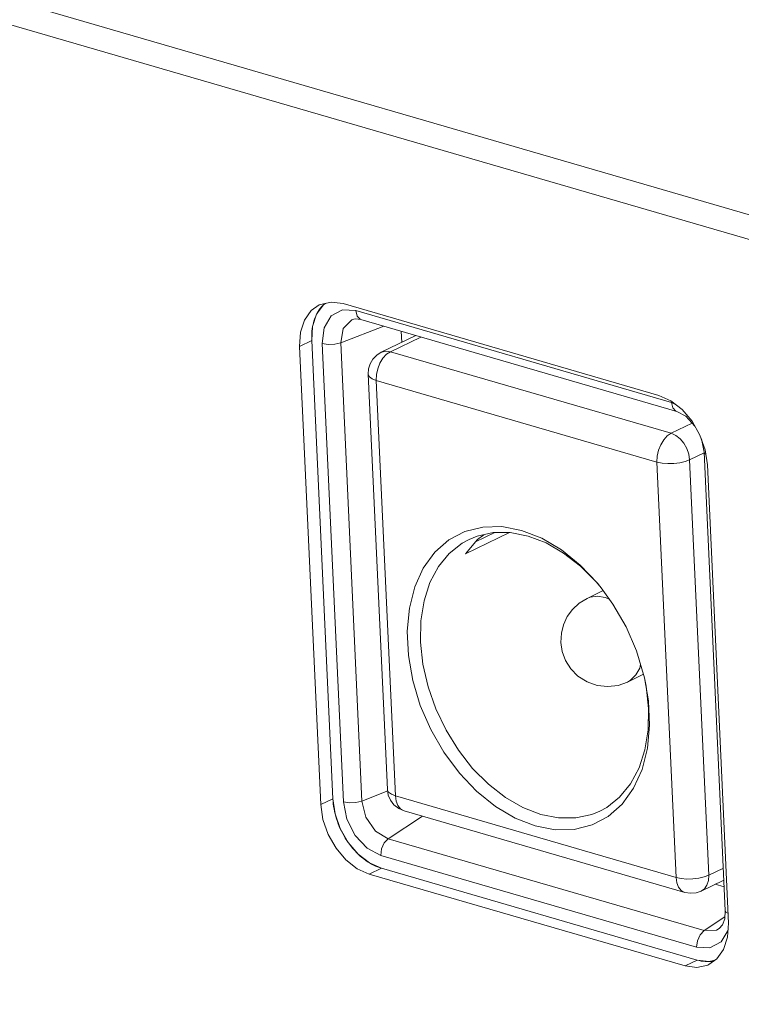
# Model space of a CAD drawing. Header units: millimetres. Extents: x 3925 to 5043, y -86 to 778.
# Tile 229 of 256: x 4873.01 to 4876.89, y 116.36 to 121.66. Entities that reach past the tile are written whole.
import ezdxf

# ---------------------------------------------------------------- set-up
doc = ezdxf.new("R2010")
doc.units = ezdxf.units.MM
doc.header["$LTSCALE"] = 46.255
for name, color, linetype in [('11-039F2G028DXF_CONTINUOUS_LINE', 7, 'CONTINUOUS'), ('H30K-REAR-CODXF_CONTINUOUS_LINE', 7, 'CONTINUOUS'), ('LABEL-IO-H30DXF_CONTINUOUS_LINE', 7, 'CONTINUOUS')]:
    doc.layers.add(name, color=color, linetype=linetype)

msp = doc.modelspace()

# ---------------------------------------------------------------- linework, layer by layer
at = {"layer": '11-039F2G028DXF_CONTINUOUS_LINE', "color": 7, "linetype": 'Continuous', "lineweight": 0}
for p, q in [((4875.1421, 119.9596), (4874.9558, 119.8698)), ((4875.169, 119.9518), (4875.0047, 119.8726)), ((4875.0047, 119.8726), (4876.5169, 119.4328)), ((4874.8852, 119.7514), (4874.9882, 117.5123)), ((4874.9284, 119.7179), (4875.0315, 117.4787)), ((4876.4406, 119.278), (4874.9284, 119.7179)), ((4876.5169, 119.4328), (4876.6306, 119.4875)), ((4876.6951, 119.3276), (4876.6168, 119.2899)), ((4876.5437, 117.0389), (4876.4406, 119.278)), ((4876.6168, 119.2899), (4876.7198, 117.0507)), ((4875.4093, 118.783), (4875.647, 118.8976)), ((4875.4623, 118.847), (4875.5668, 118.8974)), ((4875.7116, 118.9093), (4875.6049, 118.9296)), ((4875.8199, 118.867), (4875.7116, 118.9093)), ((4875.4282, 118.8606), (4875.3919, 118.8406)), ((4876.0642, 118.5426), (4876.1513, 118.5846)), ((4876.2034, 118.5125), (4876.14, 118.6002)), ((4876.2813, 118.0922), (4876.3685, 118.1342)), ((4876.395, 117.9909), (4876.3735, 118.1156)), ((4876.4012, 117.8596), (4876.395, 117.9909)), ((4875.2931, 117.7133), (4875.3765, 117.6011)), ((4875.4478, 117.6267), (4875.5328, 117.5413)), ((4874.9882, 117.5123), (4874.9886, 117.5096)), ((4875.0315, 117.4787), (4876.5437, 117.0389)), ((4875.0782, 117.398), (4876.5904, 116.9582)), ((4876.7198, 117.0507), (4876.7982, 117.0884)), ((4876.8011, 117.0241), (4876.6796, 116.9656))]:
    msp.add_line(p, q, dxfattribs=at)
for points in [[(4874.8852, 119.7514), (4874.8873, 119.7806), (4874.8959, 119.808), (4874.9105, 119.8328), (4874.9307, 119.8538), (4874.9558, 119.8698)], [(4875.0047, 119.8726), (4874.9838, 119.8585), (4874.9646, 119.8375), (4874.9486, 119.811), (4874.9367, 119.7808), (4874.9298, 119.7491), (4874.9284, 119.7179)], [(4874.9558, 119.8698), (4874.9582, 119.8709), (4874.9805, 119.8758), (4875.0047, 119.8726)], [(4874.9284, 119.7179), (4874.9067, 119.7263), (4874.8921, 119.7369), (4874.8855, 119.7488), (4874.8852, 119.7514)], [(4876.4406, 119.278), (4876.442, 119.3092), (4876.4489, 119.341), (4876.4608, 119.3712), (4876.4768, 119.3976), (4876.496, 119.4187), (4876.5169, 119.4328)], [(4876.5169, 119.4328), (4876.5416, 119.4217), (4876.5649, 119.4036), (4876.5853, 119.3795), (4876.6014, 119.3513), (4876.6122, 119.3207), (4876.6168, 119.2899)], [(4876.6168, 119.2899), (4876.5924, 119.2806), (4876.5633, 119.2739), (4876.5313, 119.2701), (4876.4988, 119.2695), (4876.4678, 119.2722), (4876.4406, 119.278)], [(4875.4056, 118.9036), (4875.3191, 118.8581), (4875.2435, 118.7917), (4875.1818, 118.7065), (4875.1359, 118.6053), (4875.1068, 118.4907), (4875.0953, 118.3661), (4875.1015, 118.2349), (4875.1253, 118.1005), (4875.1659, 117.9664), (4875.2223, 117.8362), (4875.2931, 117.7133)], [(4875.6049, 118.9296), (4875.5019, 118.9277), (4875.4056, 118.9036)], [(4875.4093, 118.783), (4875.4737, 118.8608), (4875.5077, 118.8862)], [(4875.5582, 118.8974), (4875.4712, 118.8782), (4875.4282, 118.8606)], [(4875.7464, 118.8789), (4875.6507, 118.8976), (4875.5582, 118.8974)], [(4876.1397, 118.5999), (4876.1141, 118.6305), (4876.029, 118.716), (4875.9379, 118.7869), (4875.8429, 118.8417), (4875.7464, 118.8789)], [(4875.3919, 118.8406), (4875.3221, 118.7855), (4875.2636, 118.7142), (4875.2179, 118.6284), (4875.186, 118.5304), (4875.1687, 118.4225), (4875.1666, 118.3073)], [(4876.14, 118.6002), (4876.12, 118.6247), (4876.0273, 118.7222), (4875.9262, 118.8039), (4875.8199, 118.867)], [(4875.923, 118.3059), (4875.9256, 118.3548), (4875.9372, 118.4012), (4875.9575, 118.4446), (4875.986, 118.4836), (4876.0219, 118.5168), (4876.0642, 118.5426)], [(4876.0642, 118.5426), (4876.0812, 118.5493), (4876.1203, 118.5547), (4876.1621, 118.5483), (4876.1844, 118.5388)], [(4876.3735, 118.1156), (4876.3306, 118.2594), (4876.2742, 118.3896), (4876.2034, 118.5125)], [(4875.1666, 118.3073), (4875.1796, 118.1877), (4875.2073, 118.0667), (4875.2492, 117.9472), (4875.3042, 117.8322), (4875.3709, 117.7245), (4875.4478, 117.6267)], [(4876.2813, 118.0922), (4876.2308, 118.0743), (4876.1759, 118.0674), (4876.1194, 118.0732), (4876.0638, 118.0924), (4876.0149, 118.1235), (4875.9758, 118.1635), (4875.9478, 118.2083), (4875.9304, 118.2563), (4875.923, 118.3059)], [(4876.3525, 118.1861), (4876.3477, 118.1677), (4876.3272, 118.1305), (4876.2989, 118.1027), (4876.2813, 118.0922)], [(4876.3952, 117.9499), (4876.3823, 118.0695), (4876.3731, 118.1156)], [(4876.1336, 117.3967), (4876.1699, 117.4166), (4876.2397, 117.4718), (4876.2982, 117.5431), (4876.344, 117.6288), (4876.3758, 117.7268), (4876.3931, 117.8348), (4876.3952, 117.9499)], [(4876.253, 117.4341), (4876.3147, 117.5192), (4876.3606, 117.6205), (4876.3897, 117.735), (4876.4012, 117.8596)], [(4875.3765, 117.6011), (4875.4692, 117.5035), (4875.5703, 117.4218), (4875.6766, 117.3588), (4875.7849, 117.3165)], [(4875.0782, 117.398), (4875.0498, 117.4102), (4875.024, 117.4303), (4875.0049, 117.4554), (4874.9932, 117.4828), (4874.9882, 117.5123)], [(4874.9886, 117.5096), (4874.9952, 117.4977), (4875.0098, 117.4871), (4875.0315, 117.4787)], [(4875.5328, 117.5413), (4875.6239, 117.4703), (4875.7189, 117.4156), (4875.8154, 117.3784)], [(4875.0315, 117.4787), (4875.0356, 117.4502), (4875.0451, 117.4262), (4875.0591, 117.4086), (4875.0782, 117.398)], [(4875.7849, 117.3165), (4875.8916, 117.2961), (4875.9946, 117.298), (4876.0909, 117.3222), (4876.1774, 117.3677), (4876.253, 117.4341)], [(4875.8154, 117.3784), (4875.9111, 117.3597), (4876.0036, 117.3599), (4876.0906, 117.379), (4876.1336, 117.3967)], [(4876.5437, 117.0389), (4876.5709, 117.0331), (4876.6019, 117.0304), (4876.6344, 117.0309), (4876.6663, 117.0347), (4876.6955, 117.0415), (4876.7198, 117.0507)], [(4876.5904, 116.9582), (4876.5713, 116.9688), (4876.5573, 116.9864), (4876.5478, 117.0103), (4876.5437, 117.0389)], [(4876.7198, 117.0507), (4876.718, 117.0218), (4876.7098, 116.9967), (4876.6959, 116.9771), (4876.6796, 116.9656)], [(4876.6796, 116.9656), (4876.651, 116.9559), (4876.6207, 116.9533), (4876.5904, 116.9582)]]:
    msp.add_lwpolyline(points, dxfattribs=at)
at = {"layer": 'H30K-REAR-CODXF_CONTINUOUS_LINE', "color": 7, "linetype": 'Continuous', "lineweight": 0}
for p, q in [((4819.8844, 137.2052), (4900.7182, 113.6939)), ((4819.9778, 137.0438), (4900.8116, 113.5325)), ((4874.648, 120.0016), (4874.6862, 120.0654)), ((4874.6862, 120.0654), (4874.7461, 120.0978)), ((4874.7461, 120.0978), (4874.8179, 120.0941)), ((4874.8185, 120.0491), (4874.8076, 120.0472)), ((4874.8179, 120.0941), (4876.5191, 119.5993)), ((4874.8459, 120.0457), (4876.5471, 119.5509)), ((4874.6375, 119.9163), (4874.648, 120.0016)), ((4874.7368, 119.9207), (4874.9685, 120.0101)), ((4874.7368, 119.9207), (4874.7511, 119.9978)), ((4875.0635, 119.9824), (4875.0663, 119.923)), ((4874.7512, 117.4463), (4874.6375, 119.9163)), ((4874.7053, 119.913), (4874.7368, 119.9207)), ((4874.8505, 117.4507), (4874.7368, 119.9207)), ((4876.5191, 119.5993), (4876.5413, 119.5876)), ((4876.5965, 119.5243), (4876.5471, 119.5509)), ((4876.6452, 119.4718), (4876.5965, 119.5243)), ((4876.695, 119.3305), (4876.6806, 119.4022)), ((4876.7002, 119.3207), (4876.695, 119.3305)), ((4876.695, 119.3305), (4876.8086, 116.8605)), ((4874.8505, 117.4507), (4874.9911, 117.5049)), ((4874.7696, 117.3536), (4874.7512, 117.4463)), ((4874.8189, 117.4429), (4874.8505, 117.4507)), ((4874.8144, 117.2655), (4874.7696, 117.3536)), ((4874.9929, 117.2468), (4875.1778, 117.369)), ((4874.9715, 117.2245), (4874.9929, 117.2468)), ((4876.6941, 116.752), (4874.9929, 117.2468)), ((4876.6542, 116.6626), (4874.953, 117.1574)), ((4876.755, 117.0019), (4876.8028, 116.9881)), ((4876.6941, 116.752), (4876.8062, 116.8261)), ((4876.8055, 116.8161), (4876.8086, 116.8605)), ((4876.8139, 116.8507), (4876.8086, 116.8605)), ((4876.8233, 116.846), (4876.8139, 116.8507)), ((4876.7605, 116.7545), (4876.6941, 116.752)), ((4876.7763, 116.7634), (4876.7605, 116.7545)), ((4876.6727, 116.7297), (4876.6941, 116.752)), ((4876.726, 116.6589), (4876.6542, 116.6626))]:
    msp.add_line(p, q, dxfattribs=at)
for points in [[(4874.7511, 119.9978), (4874.7976, 120.0437), (4874.8076, 120.0472)], [(4874.8179, 120.0941), (4874.8249, 120.0647), (4874.8416, 120.0474), (4874.8459, 120.0457)], [(4874.8459, 120.0457), (4874.8313, 120.0488), (4874.8185, 120.0491)], [(4874.6375, 119.9163), (4874.6694, 119.9114), (4874.7053, 119.913)], [(4876.5191, 119.5993), (4876.5261, 119.5699), (4876.5428, 119.5525), (4876.5471, 119.5509)], [(4874.7512, 117.4463), (4874.7831, 117.4414), (4874.8189, 117.4429)], [(4874.9929, 117.2468), (4874.9244, 117.2885), (4874.8723, 117.3631), (4874.8505, 117.4507)], [(4874.953, 117.1574), (4874.8789, 117.1965), (4874.8144, 117.2655)], [(4874.953, 117.1574), (4874.9571, 117.1922), (4874.9715, 117.2245)], [(4876.7763, 116.7634), (4876.7934, 116.7829), (4876.8055, 116.8161)], [(4876.8241, 116.7551), (4876.7859, 116.6913), (4876.726, 116.6589)], [(4876.6542, 116.6626), (4876.6583, 116.6974), (4876.6727, 116.7297)]]:
    msp.add_lwpolyline(points, dxfattribs=at)
at = {"layer": 'LABEL-IO-H30DXF_CONTINUOUS_LINE', "color": 7, "linetype": 'Continuous', "lineweight": 0}
for p, q in [((4874.6072, 120.0743), (4874.6437, 120.1255)), ((4874.6211, 120.1243), (4874.6274, 120.1272)), ((4874.6435, 120.1253), (4874.6511, 120.1324)), ((4874.6437, 120.1255), (4874.6544, 120.1331)), ((4874.7494, 120.1317), (4876.4506, 119.6369)), ((4874.581, 119.9328), (4874.5157, 119.9013)), ((4874.6293, 117.4313), (4874.5157, 119.9013)), ((4874.6947, 117.4628), (4874.581, 119.9328)), ((4874.6947, 117.4628), (4874.581, 119.9328)), ((4876.6297, 119.4974), (4876.672, 119.4233)), ((4876.672, 119.4233), (4876.7001, 119.3432)), ((4876.7001, 119.3432), (4876.7121, 119.2625)), ((4876.7121, 119.2625), (4876.8258, 116.7924)), ((4874.6947, 117.4628), (4874.6293, 117.4313)), ((4874.9562, 117.0883), (4874.8909, 117.0569)), ((4876.6574, 116.5935), (4874.9562, 117.0883)), ((4876.6574, 116.5935), (4874.9562, 117.0883)), ((4876.5921, 116.5621), (4874.8909, 117.0569)), ((4876.7996, 116.6509), (4876.7631, 116.5997)), ((4876.7631, 116.5997), (4876.7203, 116.5694)), ((4876.6574, 116.5935), (4876.5921, 116.5621)), ((4876.6557, 116.5537), (4876.5921, 116.5621)), ((4876.714, 116.5666), (4876.6557, 116.5537)), ((4876.721, 116.5852), (4876.6574, 116.5935)), ((4876.7203, 116.5694), (4876.714, 116.5666)), ((4876.7523, 116.5921), (4876.721, 116.5852)), ((4876.7301, 116.5858), (4876.7211, 116.5852))]:
    msp.add_line(p, q, dxfattribs=at)
for points in [[(4874.5157, 119.9013), (4874.5205, 119.9771), (4874.5419, 120.0429), (4874.5784, 120.0941), (4874.6211, 120.1243)], [(4874.6071, 120.0741), (4874.6095, 120.0788), (4874.6124, 120.0842), (4874.6154, 120.0894), (4874.6186, 120.0944), (4874.6218, 120.0994), (4874.6256, 120.1047)], [(4874.6256, 120.1047), (4874.6282, 120.108), (4874.6313, 120.1119), (4874.6339, 120.1151), (4874.6372, 120.1188), (4874.64, 120.1218), (4874.6435, 120.1253)], [(4874.6274, 120.1272), (4874.6858, 120.14), (4874.7494, 120.1317)], [(4874.581, 119.9328), (4874.5858, 120.0086), (4874.6072, 120.0743)], [(4874.5858, 120.0084), (4874.5881, 120.0197), (4874.5909, 120.0308), (4874.5943, 120.0424), (4874.5979, 120.0528), (4874.6023, 120.0637), (4874.6071, 120.0741)], [(4874.581, 119.9328), (4874.5806, 119.9454), (4874.5807, 119.9578), (4874.5812, 119.9711), (4874.5822, 119.9832), (4874.5838, 119.996), (4874.5858, 120.0084)], [(4876.4506, 119.6369), (4876.5151, 119.6079), (4876.5763, 119.5604), (4876.6297, 119.4974)], [(4874.9562, 117.0883), (4874.8916, 117.1173), (4874.8305, 117.1649), (4874.777, 117.2278), (4874.7348, 117.3019), (4874.7067, 117.3821), (4874.6947, 117.4628)], [(4874.7067, 117.3819), (4874.7037, 117.3949), (4874.7009, 117.409), (4874.6987, 117.422), (4874.6968, 117.436), (4874.6956, 117.4488), (4874.6947, 117.4628)], [(4874.8909, 117.0569), (4874.8263, 117.0858), (4874.7652, 117.1334), (4874.7117, 117.1964), (4874.6695, 117.2705), (4874.6414, 117.3506), (4874.6293, 117.4313)], [(4874.7349, 117.3017), (4874.7294, 117.3142), (4874.7238, 117.328), (4874.7191, 117.3408), (4874.7144, 117.3547), (4874.7105, 117.3677), (4874.7067, 117.3819)], [(4874.7772, 117.2276), (4874.7696, 117.2388), (4874.7617, 117.2513), (4874.7548, 117.263), (4874.7476, 117.276), (4874.7413, 117.2882), (4874.7349, 117.3017)], [(4874.8307, 117.1647), (4874.8216, 117.1738), (4874.8126, 117.1833), (4874.8031, 117.194), (4874.7947, 117.2043), (4874.7858, 117.2158), (4874.7772, 117.2276)], [(4874.8918, 117.1172), (4874.8817, 117.1236), (4874.8716, 117.1305), (4874.8609, 117.1385), (4874.8512, 117.1463), (4874.8408, 117.1553), (4874.8307, 117.1647)], [(4874.9562, 117.0883), (4874.9458, 117.0916), (4874.9354, 117.0954), (4874.9242, 117.1001), (4874.9138, 117.105), (4874.9027, 117.1109), (4874.8918, 117.1172)], [(4876.8258, 116.7924), (4876.821, 116.7166), (4876.7996, 116.6509)], [(4876.7211, 116.5852), (4876.7112, 116.5851), (4876.7003, 116.5856), (4876.6902, 116.5867), (4876.6791, 116.5884), (4876.6688, 116.5905), (4876.6574, 116.5935)], [(4876.7467, 116.5881), (4876.7444, 116.5877), (4876.742, 116.5873), (4876.7388, 116.5868), (4876.7364, 116.5865), (4876.7332, 116.5861), (4876.7301, 116.5858)]]:
    msp.add_lwpolyline(points, dxfattribs=at)

doc.saveas('drawing.dxf')
